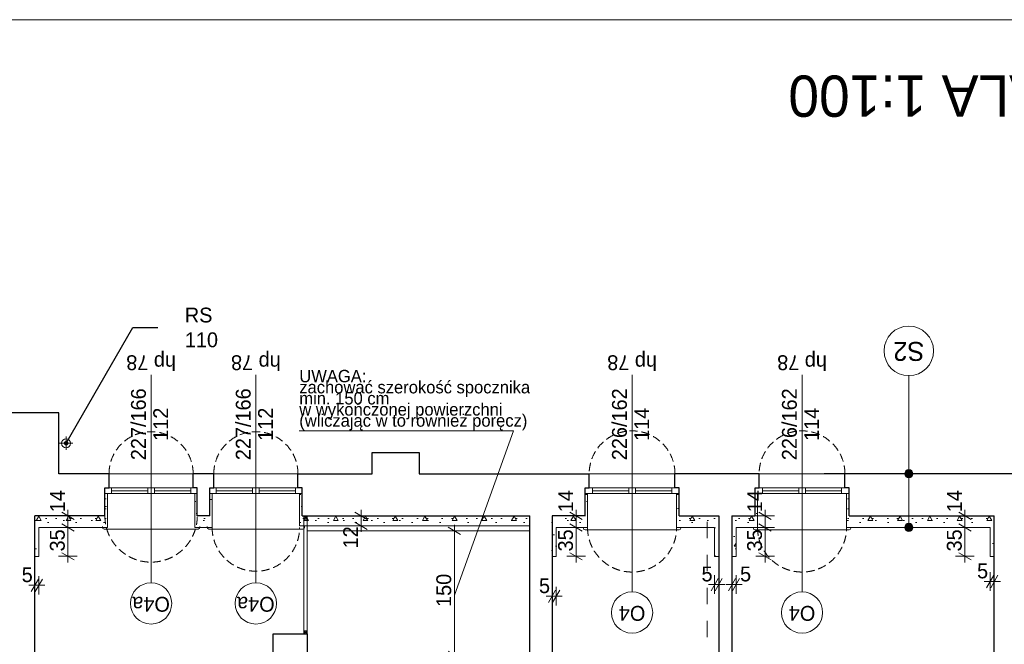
# Model space of a CAD drawing. Extents: x -145259 to -66341, y -2316 to 227384.
# Tile 100 of 141: x -99921 to -87987, y 139419 to 146984. Entities that reach past the tile are written whole.
import ezdxf

# ---------------------------------------------------------------- set-up
doc = ezdxf.new("R2010")
doc.units = 0
doc.header["$MEASUREMENT"] = 0
doc.linetypes.add('Krawędzie ukryte', pattern=[150, 100, -50])
doc.linetypes.add('Przerywana', pattern=[400, 200, -200])
for name, color, linetype in [('Arch ocieplenie', 7, 'Continuous'), ('Arch opisy', 7, 'Continuous'), ('Arch wymiary', 7, 'Continuous')]:
    doc.layers.add(name, color=color, linetype=linetype)
for name, color, linetype, lineweight in [('Arch ocieplenie_Nr_Pióra__21', 7, 'Continuous', 13), ('Arch opisy okien_Nr_Pióra__21', 7, 'Continuous', 13), ('Arch opisy_Nr_Pióra__1', 7, 'Continuous', 25), ('Arch opisy_Nr_Pióra__20', 1, 'Continuous', 20), ('Arch opisy_Nr_Pióra__21', 7, 'Continuous', 13), ('ARCH TABELA_Nr_Pióra__21', 7, 'Continuous', 13), ('Arch wymiary_Nr_Pióra__20', 1, 'Continuous', 20), ('Arch wymiary_Nr_Pióra__21', 7, 'Continuous', 13), ('Arch wymiary_Nr_Pióra__5', 7, 'Continuous', 13), ('INWENT BALUSTRADY_Nr_Pióra__21', 7, 'Continuous', 13), ('INWENT ODWODNIENIE_Nr_Pióra__21', 7, 'Continuous', 13), ('INWENT OPISY_Nr_Pióra__21', 7, 'Continuous', 13), ('INWENT STROPY_Nr_Pióra__21', 7, 'Continuous', 13), ('INWENT. OKNA_Nr_Pióra__21', 7, 'Continuous', 13), ('INWENT.ŚCIANY_Nr_Pióra__1', 7, 'Continuous', 25), ('INWENT.ŚCIANY_Nr_Pióra__21', 7, 'Continuous', 13), ('Istniejące schody_Nr_Pióra__21', 7, 'Continuous', 13)]:
    doc.layers.add(name, color=color, linetype=linetype, lineweight=lineweight)
doc.styles.add('GENERATED_STYLE_1', font='txt')
doc.styles.add('GENERATED_STYLE_2', font='txt')
doc.styles.add('GENERATED_STYLE_6', font='txt')
doc.styles.add('GENERATED_STYLE_7', font='txt')
doc.styles.add('GENERATED_STYLE_8', font='txt')
doc.dimstyles.new('GENERATED_STYLE__1', dxfattribs={"dimtxt": 179.999995, "dimasz": 114, "dimexe": 0.18, "dimexo": 0, "dimgap": 0.09, "dimtad": 1, "dimdec": 0, "dimlfac": 0.1, "dimzin": 0, "dimdsep": 46, "dimtxsty": 'GENERATED_STYLE_1', "dimblk": 'ARROWHEAD_2', "dimblk1": 'ARROWHEAD_2', "dimblk2": 'ARROWHEAD_2', "dimcen": 0.09, "dimclrd": 7, "dimclre": 7, "dimclrt": 7, "dimazin": 0, "dimtfac": 1, "dimtdec": 4, "dimtmove": 0, "dimatfit": 3, "dimfxl": 0, "dimtolj": 1, "dimtzin": 0, "dimarcsym": 0})
doc.dimstyles.new('GENERATED_STYLE__2', dxfattribs={"dimtxt": 179.999995, "dimasz": 114, "dimexe": 0.18, "dimexo": 0, "dimgap": 0.09, "dimtad": 1, "dimtih": 1, "dimtoh": 1, "dimdec": 0, "dimlfac": 0.1, "dimzin": 0, "dimdsep": 46, "dimtxsty": 'GENERATED_STYLE_1', "dimblk": 'ARROWHEAD_2', "dimblk1": 'ARROWHEAD_2', "dimblk2": 'ARROWHEAD_2', "dimcen": 0.09, "dimclrd": 7, "dimclre": 7, "dimclrt": 7, "dimazin": 0, "dimtfac": 1, "dimtdec": 4, "dimtmove": 0, "dimatfit": 3, "dimfxl": 0, "dimtolj": 1, "dimtzin": 0, "dimarcsym": 0})
doc.dimstyles.new('GENERATED_STYLE__3', dxfattribs={"dimtxt": 179.999995, "dimasz": 114, "dimexe": 0.18, "dimexo": 0, "dimgap": 0.09, "dimtad": 1, "dimtih": 1, "dimtoh": 1, "dimdec": 0, "dimlfac": 0.1, "dimzin": 0, "dimdsep": 46, "dimtxsty": 'GENERATED_STYLE_1', "dimblk": 'ARROWHEAD_2', "dimblk1": 'ARROWHEAD_2', "dimblk2": 'ARROWHEAD_2', "dimcen": 0.09, "dimclrd": 7, "dimclre": 7, "dimclrt": 7, "dimazin": 0, "dimtfac": 1, "dimtdec": 4, "dimtmove": 2, "dimatfit": 3, "dimfxl": 0, "dimtolj": 1, "dimtzin": 0, "dimarcsym": 0})
doc.dimstyles.new('GENERATED_STYLE__9', dxfattribs={"dimtxt": 0.18, "dimasz": 109.44, "dimexe": 0.18, "dimexo": 0.0625, "dimgap": 0.09, "dimtad": 0, "dimtih": 1, "dimtoh": 1, "dimdec": 4, "dimzin": 0, "dimdsep": 46, "dimcen": 0.09, "dimadec": 0, "dimazin": 0, "dimtfac": 1, "dimtdec": 4, "dimtmove": 0, "dimatfit": 3, "dimldrblk": 'ARROWHEAD_11', "dimfxl": 0, "dimtolj": 1, "dimtzin": 0, "dimarcsym": 0})
pattern_1 = [(0, (0, 0), (0, 623.5383), [60, -300]), (0, (180, 311.8), (0, 623.5383), [60, -300]), (60, (0, 0), (-540, 311.7692), [60, -300]), (60, (360, 0), (-540, 311.7692), [60, -300]), (120, (60, 0), (540, 311.7692), [60, -300]), (120, (420, 0), (540, 311.7692), [60, -300]), (0, (0, 60), (0, 120.000005), [0, -120, 0, -180.00001]), (45, (60, 60), (-84.85282, 84.85282), [0, -90, 0, -150.00001])]

# ---------------------------------------------------------------- blocks, each defined once
blk = doc.blocks.new('Ściana_436', base_point=(-96439, 140854))
at = {"layer": 'Arch ocieplenie_Nr_Pióra__21', "linetype": 'Continuous'}
for p, q in [((-93739, 140854), (-96439, 140854)), ((-96439, 140854), (-96439, 140794)), ((-93739, 140794), (-93739, 140854)), ((-96439, 140794), (-93739, 140794))]:
    blk.add_line(p, q, dxfattribs=at)
blk = doc.blocks.new('Ściana_437', base_point=(-96499, 140974))
at = {"layer": 'Arch ocieplenie_Nr_Pióra__21', "linetype": 'Continuous'}
h = blk.add_hatch(dxfattribs=at)
h.set_pattern_fill('Structural_Concrete', color=256, style=0, pattern_type=2)
h.set_pattern_definition(pattern_1)
h.paths.add_polyline_path([(-96529, 140854), (-93739, 140854), (-93739, 140974), (-96499, 140974)], flags=0)
for p, q in [((-93739, 140974), (-96499, 140974)), ((-93739, 140854), (-93739, 140974)), ((-96529, 140854), (-93739, 140854))]:
    blk.add_line(p, q, dxfattribs=at)
blk = doc.blocks.new('Ściana_438', base_point=(-93469, 140974))
at = {"layer": 'Arch ocieplenie_Nr_Pióra__21', "linetype": 'Continuous'}
h = blk.add_hatch(dxfattribs=at)
h.set_pattern_fill('Structural_Concrete', color=256, style=0, pattern_type=2)
h.set_pattern_definition(pattern_1)
h.paths.add_polyline_path([(-93419, 140834), (-93039, 140834), (-93069, 140974), (-93469, 140974)], flags=0)
for p, q in [((-93069, 140974), (-93469, 140974)), ((-93419, 140834), (-93039, 140834))]:
    blk.add_line(p, q, dxfattribs=at)
blk = doc.blocks.new('Ściana_439', base_point=(-91929, 140974))
at = {"layer": 'Arch ocieplenie_Nr_Pióra__21', "linetype": 'Continuous'}
h = blk.add_hatch(dxfattribs=at)
h.set_pattern_fill('Structural_Concrete', color=256, style=0, pattern_type=2)
h.set_pattern_definition(pattern_1)
h.paths.add_polyline_path([(-91959, 140834), (-91499, 140834), (-91449, 140974), (-91929, 140974)], flags=0)
for p, q in [((-91449, 140974), (-91929, 140974)), ((-91959, 140834), (-91499, 140834))]:
    blk.add_line(p, q, dxfattribs=at)
blk = doc.blocks.new('Ściana_440', base_point=(-89869, 140974))
at = {"layer": 'Arch ocieplenie_Nr_Pióra__21', "linetype": 'Continuous'}
h = blk.add_hatch(dxfattribs=at)
h.set_pattern_fill('Structural_Concrete', color=256, style=0, pattern_type=2)
h.set_pattern_definition(pattern_1)
h.paths.add_polyline_path([(-89899, 140834), (-88159, 140834), (-88109, 140974), (-89869, 140974)], flags=0)
for p, q in [((-88109, 140974), (-89869, 140974)), ((-89899, 140834), (-88159, 140834))]:
    blk.add_line(p, q, dxfattribs=at)
blk = doc.blocks.new('Ściana_441', base_point=(-98889, 140974))
at = {"layer": 'Arch ocieplenie_Nr_Pióra__21', "linetype": 'Continuous'}
h = blk.add_hatch(dxfattribs=at)
h.set_pattern_fill('Structural_Concrete', color=256, style=0, pattern_type=2)
h.set_pattern_definition(pattern_1)
h.paths.add_polyline_path([(-98859, 140834), (-98859, 141244), (-98889, 141244), (-98889, 140974)], flags=0)
for p, q in [((-98859, 141244), (-98889, 141244)), ((-98889, 141244), (-98889, 140974)), ((-98859, 140834), (-98859, 141244))]:
    blk.add_line(p, q, dxfattribs=at)
blk = doc.blocks.new('Ściana_442', base_point=(-97769, 141244))
at = {"layer": 'Arch ocieplenie_Nr_Pióra__21', "linetype": 'Continuous'}
h = blk.add_hatch(dxfattribs=at)
h.set_pattern_fill('Structural_Concrete', color=256, style=0, pattern_type=2)
h.set_pattern_definition(pattern_1)
h.paths.add_polyline_path([(-97799, 141244), (-97799, 140834), (-97769, 140974), (-97769, 141244)], flags=0)
for p, q in [((-97799, 141244), (-97799, 140834)), ((-97769, 141244), (-97799, 141244)), ((-97769, 140974), (-97769, 141244))]:
    blk.add_line(p, q, dxfattribs=at)
blk = doc.blocks.new('Ściana_443', base_point=(-97619, 140974))
at = {"layer": 'Arch ocieplenie_Nr_Pióra__21', "linetype": 'Continuous'}
h = blk.add_hatch(dxfattribs=at)
h.set_pattern_fill('Structural_Concrete', color=256, style=0, pattern_type=2)
h.set_pattern_definition(pattern_1)
h.paths.add_polyline_path([(-97589, 140834), (-97589, 141244), (-97619, 141244), (-97619, 140974)], flags=0)
for p, q in [((-97589, 141244), (-97619, 141244)), ((-97619, 141244), (-97619, 140974)), ((-97589, 140834), (-97589, 141244))]:
    blk.add_line(p, q, dxfattribs=at)
blk = doc.blocks.new('Ściana_444', base_point=(-93069, 140974))
at = {"layer": 'Arch ocieplenie_Nr_Pióra__21', "linetype": 'Continuous'}
h = blk.add_hatch(dxfattribs=at)
h.set_pattern_fill('Structural_Concrete', color=256, style=0, pattern_type=2)
h.set_pattern_definition(pattern_1)
h.paths.add_polyline_path([(-93039, 140834), (-93039, 141244), (-93069, 141244), (-93069, 140974)], flags=0)
for p, q in [((-93039, 141244), (-93069, 141244)), ((-93069, 141244), (-93069, 140974)), ((-93039, 140834), (-93039, 141244))]:
    blk.add_line(p, q, dxfattribs=at)
blk = doc.blocks.new('Ściana_445', base_point=(-91929, 140974))
at = {"layer": 'Arch ocieplenie_Nr_Pióra__21', "linetype": 'Continuous'}
h = blk.add_hatch(dxfattribs=at)
h.set_pattern_fill('Structural_Concrete', color=256, style=0, pattern_type=2)
h.set_pattern_definition(pattern_1)
h.paths.add_polyline_path([(-91929, 140974), (-91929, 141244), (-91959, 141244), (-91959, 140834)], flags=0)
for p, q in [((-91929, 141244), (-91959, 141244)), ((-91959, 141244), (-91959, 140834)), ((-91929, 140974), (-91929, 141244))]:
    blk.add_line(p, q, dxfattribs=at)
blk = doc.blocks.new('Ściana_446', base_point=(-91009, 140974))
at = {"layer": 'Arch ocieplenie_Nr_Pióra__21', "linetype": 'Continuous'}
h = blk.add_hatch(dxfattribs=at)
h.set_pattern_fill('Structural_Concrete', color=256, style=0, pattern_type=2)
h.set_pattern_definition(pattern_1)
h.paths.add_polyline_path([(-90979, 140834), (-90979, 141244), (-91009, 141244), (-91009, 140974)], flags=0)
for p, q in [((-90979, 141244), (-91009, 141244)), ((-91009, 141244), (-91009, 140974)), ((-90979, 140834), (-90979, 141244))]:
    blk.add_line(p, q, dxfattribs=at)
blk = doc.blocks.new('Ściana_447', base_point=(-89869, 140974))
at = {"layer": 'Arch ocieplenie_Nr_Pióra__21', "linetype": 'Continuous'}
h = blk.add_hatch(dxfattribs=at)
h.set_pattern_fill('Structural_Concrete', color=256, style=0, pattern_type=2)
h.set_pattern_definition(pattern_1)
h.paths.add_polyline_path([(-89869, 140974), (-89869, 141244), (-89899, 141244), (-89899, 140834)], flags=0)
for p, q in [((-89869, 141244), (-89899, 141244)), ((-89899, 141244), (-89899, 140834)), ((-89869, 140974), (-89869, 141244))]:
    blk.add_line(p, q, dxfattribs=at)
blk = doc.blocks.new('Ściana_448', base_point=(-96499, 141244))
at = {"layer": 'Arch ocieplenie_Nr_Pióra__21', "linetype": 'Continuous'}
h = blk.add_hatch(dxfattribs=at)
h.set_pattern_fill('Structural_Concrete', color=256, style=0, pattern_type=2)
h.set_pattern_definition(pattern_1)
h.paths.add_polyline_path([(-96529, 141244), (-96529, 140854), (-96499, 140974), (-96499, 141244)], flags=0)
for p, q in [((-96529, 141244), (-96529, 140854)), ((-96499, 141244), (-96529, 141244)), ((-96499, 140974), (-96499, 141244))]:
    blk.add_line(p, q, dxfattribs=at)
blk = doc.blocks.new('Ściana_449', base_point=(-97769, 140974))
at = {"layer": 'Arch ocieplenie_Nr_Pióra__21', "linetype": 'Continuous'}
h = blk.add_hatch(dxfattribs=at)
h.set_pattern_fill('Structural_Concrete', color=256, style=0, pattern_type=2)
h.set_pattern_definition(pattern_1)
h.paths.add_polyline_path([(-97799, 140834), (-97589, 140834), (-97619, 140974), (-97769, 140974)], flags=0)
for p, q in [((-97619, 140974), (-97769, 140974)), ((-97799, 140834), (-97589, 140834))]:
    blk.add_line(p, q, dxfattribs=at)
blk = doc.blocks.new('Ściana_450', base_point=(-99739, 140974))
at = {"layer": 'Arch ocieplenie_Nr_Pióra__21', "linetype": 'Continuous'}
h = blk.add_hatch(dxfattribs=at)
h.set_pattern_fill('Structural_Concrete', color=256, style=0, pattern_type=2)
h.set_pattern_definition(pattern_1)
h.paths.add_polyline_path([(-99689, 140834), (-98859, 140834), (-98889, 140974), (-99739, 140974)], flags=0)
for p, q in [((-98889, 140974), (-99739, 140974)), ((-99689, 140834), (-98859, 140834))]:
    blk.add_line(p, q, dxfattribs=at)
blk = doc.blocks.new('Ściana_451', base_point=(-99739, 140484))
at = {"layer": 'Arch ocieplenie_Nr_Pióra__21', "linetype": 'Continuous'}
h = blk.add_hatch(dxfattribs=at)
h.set_pattern_fill('Structural_Concrete', color=256, style=0, pattern_type=2)
h.set_pattern_definition(pattern_1)
h.paths.add_polyline_path([(-99689, 140484), (-99689, 140834), (-99739, 140974), (-99739, 140484)], flags=0)
for p, q in [((-99739, 140974), (-99739, 140484)), ((-99689, 140484), (-99689, 140834)), ((-99739, 140484), (-99689, 140484))]:
    blk.add_line(p, q, dxfattribs=at)
blk = doc.blocks.new('Ściana_452', base_point=(-93469, 140974))
at = {"layer": 'Arch ocieplenie_Nr_Pióra__21', "linetype": 'Continuous'}
h = blk.add_hatch(dxfattribs=at)
h.set_pattern_fill('Structural_Concrete', color=256, style=0, pattern_type=2)
h.set_pattern_definition(pattern_1)
h.paths.add_polyline_path([(-93469, 140974), (-93469, 140484), (-93419, 140484), (-93419, 140834)], flags=0)
for p, q in [((-93469, 140974), (-93469, 140484)), ((-93419, 140484), (-93419, 140834)), ((-93469, 140484), (-93419, 140484))]:
    blk.add_line(p, q, dxfattribs=at)
blk = doc.blocks.new('Ściana_453', base_point=(-91289, 140974))
at = {"layer": 'Arch ocieplenie_Nr_Pióra__21', "linetype": 'Continuous'}
h = blk.add_hatch(dxfattribs=at)
h.set_pattern_fill('Structural_Concrete', color=256, style=0, pattern_type=2)
h.set_pattern_definition(pattern_1)
h.paths.add_polyline_path([(-91239, 140834), (-90979, 140834), (-91009, 140974), (-91289, 140974)], flags=0)
for p, q in [((-91009, 140974), (-91289, 140974)), ((-91239, 140834), (-90979, 140834))]:
    blk.add_line(p, q, dxfattribs=at)
blk = doc.blocks.new('Ściana_454', base_point=(-91449, 140974))
at = {"layer": 'Arch ocieplenie_Nr_Pióra__21', "linetype": 'Continuous'}
h = blk.add_hatch(dxfattribs=at)
h.set_pattern_fill('Structural_Concrete', color=256, style=0, pattern_type=2)
h.set_pattern_definition(pattern_1)
h.paths.add_polyline_path([(-91499, 140834), (-91499, 140484), (-91449, 140484), (-91449, 140974)], flags=0)
for p, q in [((-91449, 140484), (-91449, 140974)), ((-91499, 140834), (-91499, 140484)), ((-91499, 140484), (-91449, 140484))]:
    blk.add_line(p, q, dxfattribs=at)
blk = doc.blocks.new('Ściana_455', base_point=(-91289, 140974))
at = {"layer": 'Arch ocieplenie_Nr_Pióra__21', "linetype": 'Continuous'}
h = blk.add_hatch(dxfattribs=at)
h.set_pattern_fill('Structural_Concrete', color=256, style=0, pattern_type=2)
h.set_pattern_definition(pattern_1)
h.paths.add_polyline_path([(-91289, 140974), (-91289, 140484), (-91239, 140484), (-91239, 140834)], flags=0)
for p, q in [((-91289, 140974), (-91289, 140484)), ((-91239, 140484), (-91239, 140834)), ((-91289, 140484), (-91239, 140484))]:
    blk.add_line(p, q, dxfattribs=at)
blk = doc.blocks.new('Ściana_456', base_point=(-88109, 140974))
at = {"layer": 'Arch ocieplenie_Nr_Pióra__21', "linetype": 'Continuous'}
h = blk.add_hatch(dxfattribs=at)
h.set_pattern_fill('Structural_Concrete', color=256, style=0, pattern_type=2)
h.set_pattern_definition(pattern_1)
h.paths.add_polyline_path([(-88159, 140834), (-88159, 140484), (-88109, 140484), (-88109, 140974)], flags=0)
for p, q in [((-88109, 140484), (-88109, 140974)), ((-88159, 140834), (-88159, 140484)), ((-88159, 140484), (-88109, 140484))]:
    blk.add_line(p, q, dxfattribs=at)
blk = doc.blocks.new('Linia_86', base_point=(-89144, 141484))
at = {"layer": 'Arch opisy_Nr_Pióra__21', "linetype": 'Continuous'}
blk.add_line((-89144, 141484), (-89144, 142673), dxfattribs=at)
blk.add_circle((-89144, 142973), 300, dxfattribs=at)
blk = doc.blocks.new('Linia_87', base_point=(-89144, 140834))
at = {"layer": 'Arch opisy_Nr_Pióra__21', "linetype": 'Continuous'}
for points in [[(-89094, 141484), (-89098, 141503), (-89109, 141519), (-89125, 141530), (-89144, 141534), (-89164, 141530), (-89180, 141519), (-89191, 141503), (-89194, 141484), (-89191, 141464), (-89180, 141448), (-89164, 141437), (-89144, 141434), (-89125, 141437), (-89109, 141448), (-89098, 141464)], [(-89094, 140834), (-89098, 140853), (-89109, 140869), (-89125, 140880), (-89144, 140884), (-89164, 140880), (-89180, 140869), (-89191, 140853), (-89194, 140834), (-89191, 140814), (-89180, 140798), (-89164, 140787), (-89144, 140784), (-89125, 140787), (-89109, 140798), (-89098, 140814)]]:
    blk.add_hatch(color=256, dxfattribs=at).paths.add_polyline_path(points, flags=0)
blk.add_line((-89144, 140884), (-89144, 141434), dxfattribs=at)
for centre in [(-89144, 141484), (-89144, 140834)]:
    blk.add_circle(centre, 50, dxfattribs=at)
blk = doc.blocks.new('*D1531')
at = {"layer": 'Arch wymiary_Nr_Pióra__5', "linetype": 'Continuous'}
for p, q in [((-99225, 140834), (-99450, 140834)), ((-99412, 140877), (-99262, 140790)), ((-99337, 140484), (-99337, 140834)), ((-99225, 140484), (-99450, 140484)), ((-99412, 140527), (-99262, 140440)), ((-99337, 140410), (-99337, 140484))]:
    blk.add_line(p, q, dxfattribs=at)
at = {"layer": 'Arch wymiary_Nr_Pióra__21', "char_height": 180, "attachment_point": 7, "rotation": 90, "style": 'GENERATED_STYLE_1'}
for s, insert in [('{14}', (-99373, 141017)), ('{35}', (-99373, 140543))]:
    blk.add_mtext(s, dxfattribs=dict(at, insert=insert))
blk = doc.blocks.new('ARROWHEAD_2')
at = {"color": 0, "linetype": 'Continuous', "lineweight": 0}
for p, q in [((0, 0), (-1, 0)), ((-0.38, -0.66), (0.38, 0.66))]:
    blk.add_line(p, q, dxfattribs=at)
blk = doc.blocks.new('*D1532')
at = {"layer": 'Arch wymiary_Nr_Pióra__5', "linetype": 'Continuous'}
for p, q in [((-99225, 140974), (-99450, 140974)), ((-99262, 140930), (-99412, 141017)), ((-99337, 140974), (-99337, 141047)), ((-99337, 140834), (-99337, 140974)), ((-99225, 140834), (-99450, 140834)), ((-99412, 140877), (-99262, 140790))]:
    blk.add_line(p, q, dxfattribs=at)
at = {"layer": 'Arch wymiary_Nr_Pióra__21', "char_height": 180, "attachment_point": 7, "rotation": 90, "style": 'GENERATED_STYLE_1'}
for s, insert in [('{14}', (-99373, 141017)), ('{35}', (-99373, 140543))]:
    blk.add_mtext(s, dxfattribs=dict(at, insert=insert))
blk = doc.blocks.new('*D1533')
at = {"layer": 'Arch wymiary_Nr_Pióra__5', "linetype": 'Continuous'}
for p, q in [((-99739, 140020), (-99739, 140245)), ((-99689, 140020), (-99689, 140245)), ((-99812, 140133), (-99739, 140133)), ((-99782, 140058), (-99695, 140208)), ((-99739, 140133), (-99689, 140133)), ((-99645, 140208), (-99732, 140058)), ((-99689, 140133), (-99615, 140133))]:
    blk.add_line(p, q, dxfattribs=at)
at = {"layer": 'Arch wymiary_Nr_Pióra__21', "insert": (-99897, 140169), "char_height": 180, "attachment_point": 7, "style": 'GENERATED_STYLE_1'}
blk.add_mtext('{5}', dxfattribs=at)
blk = doc.blocks.new('*D1535')
at = {"layer": 'Arch wymiary_Nr_Pióra__5', "linetype": 'Continuous'}
for p, q in [((-94578, 140750), (-94728, 140837)), ((-94653, 140794), (-94653, 140867)), ((-94540, 140794), (-94765, 140794)), ((-94653, 139294), (-94653, 140794)), ((-94540, 139294), (-94765, 139294)), ((-94728, 139337), (-94578, 139250)), ((-94653, 139220), (-94653, 139294))]:
    blk.add_line(p, q, dxfattribs=at)
at = {"layer": 'Arch wymiary_Nr_Pióra__21', "insert": (-94689, 139871), "char_height": 180, "attachment_point": 7, "rotation": 90, "style": 'GENERATED_STYLE_1'}
blk.add_mtext('{150}', dxfattribs=at)
blk = doc.blocks.new('*D1536')
at = {"layer": 'Arch wymiary_Nr_Pióra__5', "linetype": 'Continuous'}
for p, q in [((-95671, 140974), (-95896, 140974)), ((-95709, 140930), (-95859, 141017)), ((-95784, 140974), (-95784, 141047)), ((-95784, 140854), (-95784, 140974)), ((-95671, 140854), (-95896, 140854)), ((-95859, 140897), (-95709, 140810)), ((-95784, 140780), (-95784, 140854))]:
    blk.add_line(p, q, dxfattribs=at)
at = {"layer": 'Arch wymiary_Nr_Pióra__21', "insert": (-95820, 140580), "char_height": 180, "attachment_point": 7, "rotation": 90, "style": 'GENERATED_STYLE_1'}
blk.add_mtext('{12}', dxfattribs=at)
blk = doc.blocks.new('*D1537')
at = {"layer": 'Arch wymiary_Nr_Pióra__5', "linetype": 'Continuous'}
for p, q in [((-93065, 140834), (-93290, 140834)), ((-93252, 140877), (-93102, 140790)), ((-93177, 140484), (-93177, 140834)), ((-93065, 140484), (-93290, 140484)), ((-93252, 140527), (-93102, 140440)), ((-93177, 140410), (-93177, 140484))]:
    blk.add_line(p, q, dxfattribs=at)
at = {"layer": 'Arch wymiary_Nr_Pióra__21', "char_height": 180, "attachment_point": 7, "rotation": 90, "style": 'GENERATED_STYLE_1'}
for s, insert in [('{14}', (-93213, 141017)), ('{35}', (-93213, 140543))]:
    blk.add_mtext(s, dxfattribs=dict(at, insert=insert))
blk = doc.blocks.new('*D1538')
at = {"layer": 'Arch wymiary_Nr_Pióra__5', "linetype": 'Continuous'}
for p, q in [((-93065, 140974), (-93290, 140974)), ((-93102, 140930), (-93252, 141017)), ((-93177, 140974), (-93177, 141047)), ((-93177, 140834), (-93177, 140974)), ((-93065, 140834), (-93290, 140834)), ((-93252, 140877), (-93102, 140790))]:
    blk.add_line(p, q, dxfattribs=at)
at = {"layer": 'Arch wymiary_Nr_Pióra__21', "char_height": 180, "attachment_point": 7, "rotation": 90, "style": 'GENERATED_STYLE_1'}
for s, insert in [('{14}', (-93213, 141017)), ('{35}', (-93213, 140543))]:
    blk.add_mtext(s, dxfattribs=dict(at, insert=insert))
blk = doc.blocks.new('*D1539')
at = {"layer": 'Arch wymiary_Nr_Pióra__5', "linetype": 'Continuous'}
for p, q in [((-93469, 139888), (-93469, 140113)), ((-93419, 139888), (-93419, 140113)), ((-93542, 140000), (-93469, 140000)), ((-93512, 139925), (-93425, 140075)), ((-93469, 140000), (-93419, 140000)), ((-93375, 140075), (-93462, 139925)), ((-93419, 140000), (-93345, 140000))]:
    blk.add_line(p, q, dxfattribs=at)
at = {"layer": 'Arch wymiary_Nr_Pióra__21', "insert": (-93627, 140036), "char_height": 180, "attachment_point": 7, "style": 'GENERATED_STYLE_1'}
blk.add_mtext('{5}', dxfattribs=at)
blk = doc.blocks.new('*D1540')
at = {"layer": 'Arch wymiary_Nr_Pióra__5', "linetype": 'Continuous'}
for p, q in [((-90773, 140834), (-90998, 140834)), ((-90961, 140877), (-90811, 140790)), ((-90886, 140484), (-90886, 140834)), ((-90773, 140484), (-90998, 140484)), ((-90961, 140527), (-90811, 140440)), ((-90886, 140410), (-90886, 140484))]:
    blk.add_line(p, q, dxfattribs=at)
at = {"layer": 'Arch wymiary_Nr_Pióra__21', "char_height": 180, "attachment_point": 7, "rotation": 90, "style": 'GENERATED_STYLE_1'}
for s, insert in [('{14}', (-90922, 141017)), ('{35}', (-90922, 140543))]:
    blk.add_mtext(s, dxfattribs=dict(at, insert=insert))
blk = doc.blocks.new('*D1541')
at = {"layer": 'Arch wymiary_Nr_Pióra__5', "linetype": 'Continuous'}
for p, q in [((-90773, 140974), (-90998, 140974)), ((-90811, 140930), (-90961, 141017)), ((-90886, 140974), (-90886, 141047)), ((-90886, 140834), (-90886, 140974)), ((-90773, 140834), (-90998, 140834)), ((-90961, 140877), (-90811, 140790))]:
    blk.add_line(p, q, dxfattribs=at)
at = {"layer": 'Arch wymiary_Nr_Pióra__21', "char_height": 180, "attachment_point": 7, "rotation": 90, "style": 'GENERATED_STYLE_1'}
for s, insert in [('{14}', (-90922, 141017)), ('{35}', (-90922, 140543))]:
    blk.add_mtext(s, dxfattribs=dict(at, insert=insert))
blk = doc.blocks.new('*D1542')
at = {"layer": 'Arch wymiary_Nr_Pióra__5', "linetype": 'Continuous'}
for p, q in [((-91499, 140030), (-91499, 140255)), ((-91449, 140030), (-91449, 140255)), ((-91572, 140142), (-91499, 140142)), ((-91542, 140067), (-91455, 140217)), ((-91499, 140142), (-91449, 140142)), ((-91405, 140217), (-91492, 140067)), ((-91449, 140142), (-91375, 140142))]:
    blk.add_line(p, q, dxfattribs=at)
at = {"layer": 'Arch wymiary_Nr_Pióra__21', "insert": (-91657, 140178), "char_height": 180, "attachment_point": 7, "style": 'GENERATED_STYLE_1'}
blk.add_mtext('{5}', dxfattribs=at)
blk = doc.blocks.new('*D1543')
at = {"layer": 'Arch wymiary_Nr_Pióra__5', "linetype": 'Continuous'}
for p, q in [((-91289, 140030), (-91289, 140255)), ((-91239, 140030), (-91239, 140255)), ((-91362, 140142), (-91289, 140142)), ((-91332, 140067), (-91245, 140217)), ((-91289, 140142), (-91239, 140142)), ((-91195, 140217), (-91282, 140067)), ((-91239, 140142), (-91165, 140142))]:
    blk.add_line(p, q, dxfattribs=at)
at = {"layer": 'Arch wymiary_Nr_Pióra__21', "insert": (-91190, 140178), "char_height": 180, "attachment_point": 7, "style": 'GENERATED_STYLE_1'}
blk.add_mtext('{5}', dxfattribs=at)
blk = doc.blocks.new('*D1544')
at = {"layer": 'Arch wymiary_Nr_Pióra__5', "linetype": 'Continuous'}
for p, q in [((-88353, 140834), (-88578, 140834)), ((-88540, 140877), (-88390, 140790)), ((-88465, 140484), (-88465, 140834)), ((-88353, 140484), (-88578, 140484)), ((-88540, 140527), (-88390, 140440)), ((-88465, 140410), (-88465, 140484))]:
    blk.add_line(p, q, dxfattribs=at)
at = {"layer": 'Arch wymiary_Nr_Pióra__21', "char_height": 180, "attachment_point": 7, "rotation": 90, "style": 'GENERATED_STYLE_1'}
for s, insert in [('{14}', (-88501, 141017)), ('{35}', (-88501, 140543))]:
    blk.add_mtext(s, dxfattribs=dict(at, insert=insert))
blk = doc.blocks.new('*D1545')
at = {"layer": 'Arch wymiary_Nr_Pióra__5', "linetype": 'Continuous'}
for p, q in [((-88353, 140974), (-88578, 140974)), ((-88390, 140930), (-88540, 141017)), ((-88465, 140974), (-88465, 141047)), ((-88465, 140834), (-88465, 140974)), ((-88353, 140834), (-88578, 140834)), ((-88540, 140877), (-88390, 140790))]:
    blk.add_line(p, q, dxfattribs=at)
at = {"layer": 'Arch wymiary_Nr_Pióra__21', "char_height": 180, "attachment_point": 7, "rotation": 90, "style": 'GENERATED_STYLE_1'}
for s, insert in [('{14}', (-88501, 141017)), ('{35}', (-88501, 140543))]:
    blk.add_mtext(s, dxfattribs=dict(at, insert=insert))
blk = doc.blocks.new('*D1548')
at = {"layer": 'Arch wymiary_Nr_Pióra__5', "linetype": 'Continuous'}
for p, q in [((-88202, 140104), (-88115, 140254)), ((-88159, 140066), (-88159, 140291)), ((-88065, 140254), (-88152, 140104)), ((-88109, 140066), (-88109, 140291)), ((-88232, 140179), (-88159, 140179)), ((-88159, 140179), (-88109, 140179)), ((-88109, 140179), (-88035, 140179))]:
    blk.add_line(p, q, dxfattribs=at)
at = {"layer": 'Arch wymiary_Nr_Pióra__21', "insert": (-88317, 140215), "char_height": 180, "attachment_point": 7, "style": 'GENERATED_STYLE_1'}
blk.add_mtext('{5}', dxfattribs=at)
blk = doc.blocks.new('ARROWHEAD_11')
at = {"color": 0, "linetype": 'Continuous', "lineweight": 0}
blk.add_line((0, 0), (-1, 0), dxfattribs=at)
at = {"color": 0, "linetype": 'Continuous', "lineweight": 0, "const_width": 0.25, "flags": 128}
blk.add_lwpolyline([(-0.125, 0, 1), (0.125, 0, 1)], format="xyb", close=True, dxfattribs=at)

msp = doc.modelspace()

# ---------------------------------------------------------------- linework, layer by layer
at = {"layer": 'Arch opisy okien_Nr_Pióra__21', "linetype": 'Continuous'}
for centre in [(-98328.7, 139913.6), (-97058.7, 139913.6), (-92498.7, 139803.6), (-90438.7, 139803.6)]:
    msp.add_circle(centre, 250, dxfattribs=at)
at = {"layer": 'Arch opisy_Nr_Pióra__20', "linetype": 'Continuous'}
for p, q in [((-96532.5, 142004.8), (-93936.1, 142004.8)), ((-93936.1, 142004.8), (-94652.8, 140013.6))]:
    msp.add_line(p, q, dxfattribs=at)
at = {"layer": 'ARCH TABELA_Nr_Pióra__21', "linetype": 'Continuous'}
msp.add_line((-143258.7, 146983.6), (-68258.7, 146983.6), dxfattribs=at)
at = {"layer": 'INWENT BALUSTRADY_Nr_Pióra__21', "linetype": 'Continuous'}
for p, q in [((-96438.7, 140973.6), (-96478.7, 140973.6)), ((-96478.7, 140973.6), (-96478.7, 140933.6)), ((-96478.7, 140933.6), (-96438.7, 140973.6)), ((-96478.7, 140973.6), (-96438.7, 140933.6)), ((-96438.7, 140933.6), (-96438.7, 140973.6)), ((-96478.7, 140933.6), (-96438.7, 140933.6)), ((-96478.7, 140933.6), (-96478.7, 139583.6)), ((-96438.7, 140933.6), (-96438.7, 139583.6)), ((-96438.7, 139583.6), (-96478.7, 139583.6)), ((-96478.7, 139583.6), (-96478.7, 139543.6)), ((-96478.7, 139543.6), (-96438.7, 139583.6)), ((-96478.7, 139583.6), (-96438.7, 139543.6)), ((-96478.7, 139543.6), (-96438.7, 139543.6)), ((-96438.7, 139543.6), (-96438.7, 139583.6))]:
    msp.add_line(p, q, dxfattribs=at)
at = {"layer": 'INWENT ODWODNIENIE_Nr_Pióra__21', "linetype": 'Continuous'}
for p, q in [((-99358.7, 141933.6), (-99358.7, 141773.6)), ((-99438.7, 141853.6), (-99278.7, 141853.6))]:
    msp.add_line(p, q, dxfattribs=at)
msp.add_circle((-99358.7, 141853.6), 55, dxfattribs=at)
at = {"layer": 'INWENT OPISY_Nr_Pióra__21', "linetype": 'Continuous'}
for p, q in [((-98328.7, 140163.6), (-98328.7, 142683.6)), ((-97058.7, 140163.6), (-97058.7, 142683.6)), ((-92498.7, 140053.6), (-92498.7, 142683.6)), ((-90438.7, 140053.6), (-90438.7, 142683.6))]:
    msp.add_line(p, q, dxfattribs=at)
at = {"layer": 'INWENT STROPY_Nr_Pióra__21', "linetype": 'Przerywana'}
for p, q in [((-91588.7, 134703.6), (-91588.7, 140973.6)), ((-91288.7, 134703.6), (-91288.7, 140973.6))]:
    msp.add_line(p, q, dxfattribs=at)
at = {"layer": 'INWENT. OKNA_Nr_Pióra__21', "linetype": 'Continuous'}
for p, q in [((-97768.7, 141313.6), (-98888.7, 141313.6)), ((-98808.7, 141313.6), (-98808.7, 141243.6)), ((-98368.7, 141313.6), (-98368.7, 141243.6)), ((-98288.7, 141313.6), (-98288.7, 141243.6)), ((-97848.7, 141313.6), (-97848.7, 141243.6)), ((-96498.7, 141313.6), (-97618.7, 141313.6)), ((-97538.7, 141313.6), (-97538.7, 141243.6)), ((-97098.7, 141313.6), (-97098.7, 141243.6)), ((-97018.7, 141313.6), (-97018.7, 141243.6)), ((-96578.7, 141313.6), (-96578.7, 141243.6)), ((-91938.7, 141313.6), (-93058.7, 141313.6)), ((-92978.7, 141313.6), (-92978.7, 141243.6)), ((-92538.7, 141313.6), (-92538.7, 141243.6)), ((-92458.7, 141313.6), (-92458.7, 141243.6)), ((-92018.7, 141313.6), (-92018.7, 141243.6)), ((-89878.7, 141313.6), (-90998.7, 141313.6)), ((-90918.7, 141313.6), (-90918.7, 141243.6)), ((-90478.7, 141313.6), (-90478.7, 141243.6)), ((-90398.7, 141313.6), (-90398.7, 141243.6)), ((-89958.7, 141313.6), (-89958.7, 141243.6)), ((-98888.7, 141243.6), (-97768.7, 141243.6)), ((-98808.7, 141278.6), (-98368.7, 141278.6)), ((-98288.7, 141278.6), (-97848.7, 141278.6)), ((-97618.7, 141243.6), (-96498.7, 141243.6)), ((-97538.7, 141278.6), (-97098.7, 141278.6)), ((-97018.7, 141278.6), (-96578.7, 141278.6)), ((-93058.7, 141243.6), (-91938.7, 141243.6)), ((-92978.7, 141278.6), (-92538.7, 141278.6)), ((-92458.7, 141278.6), (-92018.7, 141278.6)), ((-90998.7, 141243.6), (-89878.7, 141243.6)), ((-90918.7, 141278.6), (-90478.7, 141278.6)), ((-90398.7, 141278.6), (-89958.7, 141278.6)), ((-98918.7, 140833.6), (-98918.7, 140843.6)), ((-97738.7, 140833.6), (-97738.7, 140843.6)), ((-97648.7, 140833.6), (-97648.7, 140843.6)), ((-96468.7, 140833.6), (-96468.7, 140843.6)), ((-93088.7, 140823.6), (-93088.7, 140833.6)), ((-91908.7, 140823.6), (-91908.7, 140833.6)), ((-91028.7, 140823.6), (-91028.7, 140833.6)), ((-89848.7, 140823.6), (-89848.7, 140833.6)), ((-97758.7, 140813.6), (-98898.7, 140813.6)), ((-96488.7, 140813.6), (-97628.7, 140813.6)), ((-91928.7, 140803.6), (-93068.7, 140803.6)), ((-89868.7, 140803.6), (-91008.7, 140803.6))]:
    msp.add_line(p, q, dxfattribs=at)
for centre, start, end in [((-98898.7, 140833.6), 180, 270), ((-97758.7, 140833.6), 270, 0), ((-97628.7, 140833.6), 180, 270), ((-96488.7, 140833.6), 270, 0), ((-93068.7, 140823.6), 180, 270), ((-91928.7, 140823.6), 270, 0), ((-91008.7, 140823.6), 180, 270), ((-89868.7, 140823.6), 270, 0)]:
    msp.add_arc(centre, 20, start, end, dxfattribs=at)
at = {"layer": 'INWENT.ŚCIANY_Nr_Pióra__1', "linetype": 'Continuous'}
for p, q in [((-99448.7, 142223.6), (-100028.7, 142223.6)), ((-99448.7, 141483.6), (-99448.7, 142223.6)), ((-95648.7, 141483.6), (-95648.7, 141743.6)), ((-95648.7, 141743.6), (-95078.7, 141743.6)), ((-95078.7, 141743.6), (-95078.7, 141483.6)), ((-98838.7, 141483.6), (-99448.7, 141483.6)), ((-98838.7, 141313.6), (-98838.7, 141483.6)), ((-97818.7, 141313.6), (-97818.7, 141483.6)), ((-97568.7, 141483.6), (-97818.7, 141483.6)), ((-97568.7, 141313.6), (-97568.7, 141483.6)), ((-96548.7, 141313.6), (-96548.7, 141483.6)), ((-96548.7, 141483.6), (-95648.7, 141483.6)), ((-95078.7, 141483.6), (-93018.7, 141483.6)), ((-93018.7, 141313.6), (-93018.7, 141483.6)), ((-91978.7, 141313.6), (-91978.7, 141483.6)), ((-90958.7, 141483.6), (-91978.7, 141483.6)), ((-90958.7, 141313.6), (-90958.7, 141483.6)), ((-87888.7, 141483.6), (-90168.7, 141483.6)), ((-89918.7, 141313.6), (-89918.7, 141483.6)), ((-98888.7, 140973.6), (-98888.7, 141313.6)), ((-98888.7, 141313.6), (-98838.7, 141313.6)), ((-97768.7, 141313.6), (-97818.7, 141313.6)), ((-97768.7, 140973.6), (-97768.7, 141313.6)), ((-97618.7, 140973.6), (-97618.7, 141313.6)), ((-97618.7, 141313.6), (-97568.7, 141313.6)), ((-96498.7, 141313.6), (-96548.7, 141313.6)), ((-96498.7, 140973.6), (-96498.7, 141313.6)), ((-93068.7, 140973.6), (-93068.7, 141313.6)), ((-93068.7, 141313.6), (-93018.7, 141313.6)), ((-91928.7, 141313.6), (-91978.7, 141313.6)), ((-91928.7, 140973.6), (-91928.7, 141313.6)), ((-91008.7, 140973.6), (-91008.7, 141313.6)), ((-91008.7, 141313.6), (-90958.7, 141313.6)), ((-89868.7, 141313.6), (-89918.7, 141313.6)), ((-89868.7, 140973.6), (-89868.7, 141313.6)), ((-99738.7, 131913.6), (-99738.7, 140973.6)), ((-98888.7, 140973.6), (-99738.7, 140973.6)), ((-97618.7, 140973.6), (-97768.7, 140973.6)), ((-96498.7, 140973.6), (-93738.7, 140973.6)), ((-93738.7, 135733.6), (-93738.7, 140973.6)), ((-93068.7, 140973.6), (-93468.7, 140973.6)), ((-93468.7, 140973.6), (-93468.7, 137853.6)), ((-91928.7, 140973.6), (-91448.7, 140973.6)), ((-91448.7, 140973.6), (-91448.7, 134703.6)), ((-91288.7, 140973.6), (-91008.7, 140973.6)), ((-91288.7, 140973.6), (-91288.7, 134703.6)), ((-89868.7, 140973.6), (-88108.7, 140973.6)), ((-88108.7, 137573.6), (-88108.7, 140973.6)), ((-96848.7, 139153.6), (-96848.7, 139543.6)), ((-96848.7, 139543.6), (-96438.7, 139543.6)), ((-96438.7, 139543.6), (-96438.7, 139153.6))]:
    msp.add_line(p, q, dxfattribs=at)
at = {"layer": 'INWENT.ŚCIANY_Nr_Pióra__21', "linetype": 'Continuous'}
for p, q in [((-98838.7, 141483.6), (-97818.7, 141483.6)), ((-97568.7, 141483.6), (-96548.7, 141483.6)), ((-93018.7, 141483.6), (-91978.7, 141483.6)), ((-90958.7, 141483.6), (-89918.7, 141483.6))]:
    msp.add_line(p, q, dxfattribs=at)
at = {"layer": 'INWENT.ŚCIANY_Nr_Pióra__21', "linetype": 'Krawędzie ukryte'}
for centre, radius, start, end in [((-98328.7, 141483.6), 510, 0, 180), ((-97058.7, 141483.6), 510, 0, 180), ((-92498.7, 141483.6), 520, 0, 180), ((-90438.7, 141483.6), 520, 0, 180), ((-98328.7, 140973.6), 560, 180, 0), ((-97058.7, 140833.6), 530, 180, 0), ((-92498.7, 140833.6), 540, 180, 0), ((-90438.7, 140833.6), 540, 180, 0)]:
    msp.add_arc(centre, radius, start, end, dxfattribs=at)
at = {"layer": 'Istniejące schody_Nr_Pióra__21', "linetype": 'Continuous'}
msp.add_line((-96438.7, 136243.6), (-96438.7, 140973.6), dxfattribs=at)

# ---------------------------------------------------------------- block references
at = {"layer": 'Arch ocieplenie'}
for name, p in [('Ściana_441', (-98888.7, 140973.6)), ('Ściana_442', (-97768.7, 141243.6)), ('Ściana_443', (-97618.7, 140973.6)), ('Ściana_448', (-96498.7, 141243.6)), ('Ściana_444', (-93068.7, 140973.6)), ('Ściana_445', (-91928.7, 140973.6)), ('Ściana_446', (-91008.7, 140973.6)), ('Ściana_447', (-89868.7, 140973.6)), ('Ściana_450', (-99738.7, 140973.6)), ('Ściana_451', (-99738.7, 140483.6)), ('Ściana_449', (-97768.7, 140973.6)), ('Ściana_437', (-96498.7, 140973.6)), ('Ściana_438', (-93468.7, 140973.6)), ('Ściana_452', (-93468.7, 140973.6)), ('Ściana_439', (-91928.7, 140973.6)), ('Ściana_454', (-91448.7, 140973.6)), ('Ściana_453', (-91288.7, 140973.6)), ('Ściana_455', (-91288.7, 140973.6)), ('Ściana_440', (-89868.7, 140973.6)), ('Ściana_456', (-88108.7, 140973.6)), ('Ściana_436', (-96438.7, 140853.6))]:
    msp.add_blockref(name, p, dxfattribs=at)
at = {"layer": 'Arch opisy', "linetype": 'Continuous'}
for name, p in [('Linia_86', (-89144.4, 141483.6)), ('Linia_87', (-89144.4, 140833.6))]:
    msp.add_blockref(name, p, dxfattribs=at)

# ---------------------------------------------------------------- texts
at = {"layer": 'Arch opisy okien_Nr_Pióra__21', "linetype": 'Continuous', "char_height": 180, "attachment_point": 2, "rotation": 180, "style": 'GENERATED_STYLE_8'}
for s, insert in [('{O4a}', (-98328.7, 139813.3)), ('{O4a}', (-97058.7, 139813.3)), ('{O4}', (-92498.7, 139703.3)), ('{O4}', (-90438.7, 139703.3))]:
    msp.add_mtext(s, dxfattribs=dict(at, insert=insert))
at = {"layer": 'Arch opisy_Nr_Pióra__1', "linetype": 'Continuous', "rotation": 180}
for s, insert, char_height, attachment_point, style in [('{RZUT II PIĘTRA  SKALA 1:100}', (-90604.8, 145808), 500, 3, 'GENERATED_STYLE_7'), ('{S2}', (-89144.4, 142851.2), 230, 2, 'GENERATED_STYLE_6')]:
    msp.add_mtext(s, dxfattribs=dict(at, insert=insert, char_height=char_height, attachment_point=attachment_point, style=style))
at = {"layer": 'Arch wymiary_Nr_Pióra__20', "linetype": 'Continuous', "insert": (-96532.5, 142008.7), "char_height": 150, "width": 3044.354, "attachment_point": 7, "line_spacing_factor": 0.537969, "style": 'GENERATED_STYLE_2'}
msp.add_mtext('{UWAGA: \\Pzachować szerokość spocznika \\Pmin. 150 cm\\Pw wykończonej powierzchni\\P(wliczając w to również poręcz) }', dxfattribs=at)
at = {"layer": 'INWENT OPISY_Nr_Pióra__21', "linetype": 'Continuous', "insert": (-97919.3, 143255.2), "char_height": 180, "width": 692.895, "attachment_point": 4, "style": 'GENERATED_STYLE_6'}
msp.add_mtext('{RS 110}', dxfattribs=at)
at = {"layer": 'INWENT OPISY_Nr_Pióra__21', "linetype": 'Continuous', "char_height": 180, "attachment_point": 2, "rotation": 180, "style": 'GENERATED_STYLE_7'}
for insert in [(-98328.7, 142739.3), (-97058.7, 142739.3), (-92498.7, 142739.3), (-90438.7, 142739.3)]:
    msp.add_mtext('{hp 78}', dxfattribs=dict(at, insert=insert))
at = {"layer": 'INWENT OPISY_Nr_Pióra__21', "linetype": 'Continuous', "char_height": 180, "width": 1346.334, "attachment_point": 2, "rotation": 90, "line_spacing_factor": 0.900338, "style": 'GENERATED_STYLE_7'}
for s, insert in [('{227/166\\P112}', (-98572, 142083.6)), ('{227/166\\P112}', (-97302, 142083.6)), ('{226/162\\P114}', (-92742, 142083.6)), ('{226/162\\P114}', (-90682, 142083.6))]:
    msp.add_mtext(s, dxfattribs=dict(at, insert=insert))

# ---------------------------------------------------------------- dimensions: what is measured, and where the dimension line sits
at = {"layer": 'Arch wymiary', "linetype": 'Continuous'}
for base, p1, p2, picture, middle in [((-99337.4, 140483.6), (-99688.7, 140483.6), (-99313.7, 140833.6), '*D1531', (-99463.4, 140680)), ((-99337.4, 140483.6), (-99313.7, 140833.6), (-99313.7, 140973.6), '*D1532', (-99463.4, 141153.5)), ((-93177.3, 140483.6), (-93418.7, 140483.6), (-93268.7, 140833.6), '*D1537', (-93303.3, 140680)), ((-93177.3, 140483.6), (-93268.7, 140833.6), (-93268.7, 140973.6), '*D1538', (-93303.3, 141153.5)), ((-90885.5, 140483.6), (-91238.7, 140483.6), (-91148.7, 140833.6), '*D1540', (-91011.5, 140680)), ((-90885.5, 140483.6), (-91148.7, 140833.6), (-91148.7, 140973.6), '*D1541', (-91011.5, 141153.5)), ((-88465.2, 140483.6), (-88158.7, 140483.6), (-88988.7, 140833.6), '*D1544', (-88591.2, 140680)), ((-88465.2, 140483.6), (-88988.7, 140833.6), (-88988.7, 140973.6), '*D1545', (-88591.2, 141153.5)), ((-95783.6, 140853.6), (-95118.7, 140853.6), (-95118.7, 140973.6), '*D1536', (-95909.6, 140716.4)), ((-94652.8, 139293.6), (-94805.1, 139293.6), (-95088.7, 140793.6), '*D1535', (-94778.8, 140075.7))]:
    dim = msp.add_linear_dim(base=base, p1=p1, p2=p2, angle=90, dimstyle='GENERATED_STYLE__1', dxfattribs=at)
    dim.commit()
    dim.dimension.update_dxf_attribs({"geometry": picture, "text_midpoint": middle})
for base, p1, p2, dimstyle, picture, middle in [((-93468.7, 140000.5), (-93468.7, 140728.6), (-93418.7, 140728.6), 'GENERATED_STYLE__2', '*D1539', (-93559, 140126.5)), ((-91498.7, 140142.4), (-91498.7, 140728.6), (-91448.7, 140728.6), 'GENERATED_STYLE__2', '*D1542', (-91589, 140268.4)), ((-91288.7, 140142.4), (-91288.7, 140728.6), (-91238.7, 140728.6), 'GENERATED_STYLE__3', '*D1543', (-91122, 140268.4)), ((-88158.7, 140178.8), (-88158.7, 140728.6), (-88108.7, 140728.6), 'GENERATED_STYLE__2', '*D1548', (-88249, 140304.8)), ((-99738.7, 140132.6), (-99738.7, 140483.6), (-99688.7, 140483.6), 'GENERATED_STYLE__2', '*D1533', (-99829, 140258.6))]:
    dim = msp.add_linear_dim(base=base, p1=p1, p2=p2, dimstyle=dimstyle, dxfattribs=at)
    dim.commit()
    dim.dimension.update_dxf_attribs({"geometry": picture, "text_midpoint": middle})

# ---------------------------------------------------------------- leaders
at = {"layer": 'INWENT OPISY_Nr_Pióra__21', "linetype": 'Continuous', "annotation_type": 0, "has_hookline": 1, "hookline_direction": 1, "text_width": 437.1}
msp.add_leader([(-99358.7, 141853.6), (-98550.1, 143254.2), (-98247, 143254.2)], dimstyle='GENERATED_STYLE__9', dxfattribs=at)

doc.saveas('drawing.dxf')
